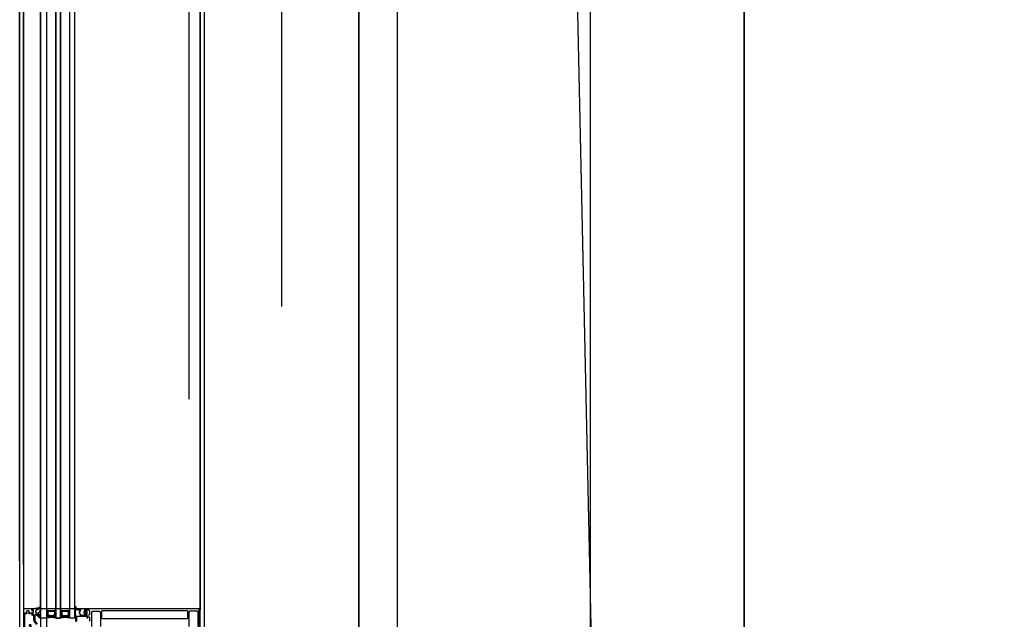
# Model space of a CAD drawing. Header units: millimetres. Extents: x 373037 to 682063, y 76092 to 274210.
# Tile 122 of 256: x 655037 to 656314, y 259051 to 259830. Entities that reach past the tile are written whole.
import ezdxf

# ---------------------------------------------------------------- set-up
doc = ezdxf.new("R2010")
doc.units = ezdxf.units.MM
doc.header["$LTSCALE"] = 100
for name, pattern in [('CK_ČERCHOVANÁ 50', [6, 3, -1.5, 0, -1.5]), ('ČERCHOVANÁ', [25.4, 12.7, -6.35, 0, -6.35]), ('ČÁRKOVANÁ', [19.05, 12.7, -6.35]), ('ČÁRKOVANÁ01-01', [2, 1, -1])]:
    doc.linetypes.add(name, pattern=pattern)
doc.layers.get('0').update_dxf_attribs({"linetype": 'CONTINUOUS'})
doc.layers.add('PUDORYS', color=253, linetype='CONTINUOUS')

# ---------------------------------------------------------------- blocks, each defined once
blk = doc.blocks.new('284336')
for points in [[(-0.7, -9.6), (-10, -9.6, 0.414511), (-10.5, -10.1), (-10.5, -15.5, -1), (-11.7, -15.5), (-11.7, -9.6), (-12.7, -8.9, -0.668884), (-12.6, -8.2), (-12, -8, 0.766384), (-12, -7.2), (-12.6, -7, -0.76831), (-12.6, -6.2), (-12, -6, 0.766384), (-12, -5.2), (-12.6, -5, -0.76831), (-12.6, -4.2), (-12, -4, 0.766384), (-12, -3.2), (-12.6, -3, -0.877523), (-12.5, -2.2), (-12.1, -2.2, 0.698129), (-11.8, -1.5, -0.220231), (-12.9, 0.8), (-12.9, 3.5, -0.157143), (-12.8, 3.7), (-12.7, 3.4, -0.067482), (-12.5, 2.5, 0.393136), (-8.7, -1), (-6.1, -1, -0.414214), (-5.6, -1.5), (-5.6, -2.2, -0.267949), (-5.9, -2.6), (-6.4, -2.9, 0.267949), (-6.6, -3.4), (-6.6, -5.8, 0.267949), (-6.4, -6.3), (-5.9, -6.6, -0.267949), (-5.6, -7), (-5.6, -8.1, 0.414215), (-5.1, -8.6), (-0.4, -8.6), (-0.4, -9.3, -0.414212), (-0.7, -9.6)], [(-0.4, 0), (-0.4, -2, 0.990243), (-0.4, -3), (0.9, -3, 0.414214), (1.2, -2.7), (1.2, -2.6, -0.668123), (1.7, -2.4), (2.7, -3.4, -0.199004), (2.9, -3.8), (2.9, -5.4, -0.199038), (2.7, -5.8), (1.7, -6.8, -0.668191), (1.2, -6.6), (1.2, -6.5, 0.414214), (0.9, -6.2), (-0.4, -6.2, 0.990269), (-0.4, -7.2), (-0.4, -8.6), (-5.1, -8.6, -0.414215), (-5.6, -8.1), (-5.6, -7, 0.267949), (-5.8, -6.6), (-6.3, -6.3, -0.267949), (-6.6, -5.8), (-6.6, -3.4, -0.267949), (-6.3, -3), (-5.8, -2.7, 0.267949), (-5.6, -2.2), (-5.6, -1.5, 0.414214), (-6.1, -1), (-8.7, -1, -0.393156), (-12.5, 2.5, 0.067572), (-12.7, 3.4), (-12.8, 3.7, -0.637545), (-12.1, 3.5), (-11.9, 2.5, 0.344315), (-10.1, 0.9), (0, 0.4, -0.406913), (0.4, 0), (-0.4, 0)], [(1.7, -4.3, 0.414235), (1.2, -3.8), (-0.7, -3.8, 0.414214), (-1.2, -4.3), (-1.2, -4.9, 0.414214), (-0.7, -5.4), (1.2, -5.4, 0.414235), (1.7, -4.9), (1.7, -4.3)]]:
    blk.add_lwpolyline(points, format="xyb", close=True)
blk = doc.blocks.new('433270')
blk.add_lwpolyline([(1, 0, 0.414364), (0, -1), (0, -1.4, 0.255924), (0.2, -1.8, -0.547723), (0.2, -3.2, 0.255924), (0, -3.6), (0, -14.6, 0.414214), (0.3, -14.9), (1.2, -14.9, 0.414214), (1.7, -14.4), (1.7, -10.3, -0.414214), (2, -10), (6, -10, 0.414248), (7, -9), (7, -7.7, 0.414179), (6.5, -7.2), (5.7, -7.2, 0.414232), (5.4, -7.5), (5.4, -8.2, -0.414198), (5.1, -8.5), (2.8, -8.5, -0.414204), (1.8, -7.5), (1.8, -4.5, -0.147432), (2, -3.9, 0.147461), (2.4, -2.5), (2.4, -2.3, -0.414214), (2.9, -1.8), (21.9, -1.8, -0.668178), (22.2, -2.7), (22.2, -2.7, 1), (21.6, -3.3), (21.5, -3.4, 0.198912), (21.4, -3.7), (21.4, -4, 0.414214), (22.1, -4.7), (22.4, -4.7, 0.576988), (22.6, -4.3, -0.311246), (24.6, -4.3, 0.576988), (24.8, -4.7), (25.3, -4.7, -0.260065), (25.3, -6.6), (24.8, -6.6, 0.576988), (24.6, -7.1, -0.311246), (22.6, -7.1, 0.576988), (22.4, -6.6), (22.1, -6.6, 0.414214), (21.4, -7.3), (21.4, -7.6, 0.267949), (21.6, -8), (21.9, -8.2, -0.637047), (21.7, -10), (19.8, -10.7, 0.315299), (19.5, -11.2), (19.5, -11.5, 0.520567), (20.2, -12), (22.8, -11, -0.520567), (23.5, -11.5), (23.5, -12.5, 0.414062), (24, -13), (25, -13, 0.414186), (25.5, -12.5), (25.5, -11.5, -0.414182), (26, -11), (27, -11, 0.414214), (27.5, -10.5), (27.5, -0.5, 0.414214), (27, 0), (1, 0)], format="xyb", close=True)
blk = doc.blocks.new('284325')
for points in [[(0.8, -5.2, -0.560316), (0.9, -4.7), (1.9, -4.4, 0.3153), (2.1, -4.1), (2.1, -1.9, 0.451558), (1.8, -1.6), (0.9, -1.7, -0.399586), (0.6, -1.5), (0.3, -0.1, -0.415977), (0.5, 0.3, 0.024107), (6.1, 1.2, 0.076636), (9, 2.3, -0.577615), (10.8, 1.3), (10, 1.4, 0.283171), (9.1, 0.9, -0.168429), (7.1, -0.7), (5.9, -1.2, 0.315302), (5.2, -2.1), (5.2, -4.2, 0.269719), (6.8, -6.8, -0.194797), (10.2, -11.5, -0.342663), (9.2, -11.2, 0.119207), (5.4, -7.6, 0.578571), (3.6, -8.6), (3.6, -11.8, 0.176415), (6.2, -18.7, -1), (5.2, -19.5, -0.176415), (2.4, -11.8), (2.4, -8.9, 0.208286), (0.8, -5.2)], [(9, -6.7), (10.3, -8.8, -0.134555), (10.8, -10.6, -0.339795), (10.2, -11.5, 0.194788), (6.8, -6.8, -0.269736), (5.2, -4.2), (5.2, -2.1, -0.315302), (5.9, -1.2), (7.1, -0.7, 0.168429), (9.1, 0.9, -0.283167), (10, 1.4), (10.8, 1.3), (10.8, -0.7, -0.070852), (10.7, -1.3), (9.9, -3.9, -0.241839), (9.1, -4.8), (7.9, -5.2, 0.836024), (8.1, -6.2), (8.1, -6.2, -0.255349), (9, -6.7)]]:
    blk.add_lwpolyline(points, format="xyb", close=True)

msp = doc.modelspace()

# ---------------------------------------------------------------- linework, layer by layer
at = {"layer": 'PUDORYS', "color": 252, "linetype": 'ČERCHOVANÁ', "ltscale": 25, "true_color": 0x939598}
msp.add_line((655776.6, 274209.6), (655776.6, 249134.9), dxfattribs=at)
at = {"layer": 'PUDORYS', "color": 252, "linetype": 'CK_ČERCHOVANÁ 50', "ltscale": 50, "true_color": 0x939598}
for p, q in [((655476.6, 249832.2), (655476.6, 273032.2)), ((655976.6, 261132.2), (655976.6, 256932.2))]:
    msp.add_line(p, q, dxfattribs=at)
at = {"layer": 'PUDORYS', "color": 252, "linetype": 'ČÁRKOVANÁ01-01', "ltscale": 200, "true_color": 0x939598}
msp.add_line((655976.6, 249832.2), (655476.6, 273032.2), dxfattribs=at)
at = {"layer": 'PUDORYS', "color": 252, "ltscale": 20, "true_color": 0x939598}
for p, q in [((655976.6, 250032.2), (655976.6, 272832.2)), ((655476.6, 256889.7), (655476.6, 261194.7))]:
    msp.add_line(p, q, dxfattribs=at)
at = {"layer": 'PUDORYS', "color": 252, "ltscale": 5, "true_color": 0x939598}
msp.add_line((655526.6, 250082.2), (655526.6, 272782.2), dxfattribs=at)
at = {"layer": 'PUDORYS', "color": 252, "true_color": 0x939598}
for p, q in [((655270.6, 261175.7), (655270.6, 259063.7)), ((655063.6, 259052.7), (655063.6, 260240.3)), ((655071.6, 260240.3), (655071.6, 259052.7)), ((655083.6, 259052.7), (655083.6, 260240.3)), ((655089.6, 260240.3), (655089.6, 259052.7)), ((655101.6, 259052.7), (655101.6, 260240.3)), ((655107.6, 260240.3), (655107.6, 259052.7)), ((655063.6, 259058.2), (655063.6, 259011.7)), ((655071.6, 259052.7), (655063.6, 259052.7)), ((655089.6, 259052.7), (655083.6, 259052.7)), ((655107.6, 259052.7), (655101.6, 259052.7))]:
    msp.add_line(p, q, dxfattribs=at)
at = {"layer": 'PUDORYS', "color": 252, "ltscale": 15, "true_color": 0x939598}
for points in [[(655036.6, 249592.2), (681616.6, 249592.2), (681616.6, 273272.2), (655036.6, 273272.2)], [(681611.6, 273267.2), (655041.6, 273267.2), (655041.6, 249597.2), (681611.6, 249597.2)], [(655063.6, 249619.2), (681589.6, 249619.2), (681589.6, 273245.2), (655063.6, 273245.2)], [(681581.6, 273237.2), (655071.6, 273237.2), (655071.6, 249627.2), (681581.6, 249627.2)], [(655270.6, 273038.2), (681383.2, 273038.2), (681383.2, 249826.2), (655270.6, 249826.2)], [(681376.6, 249832.2), (655276.6, 249832.2), (655276.6, 273032.2), (681376.6, 273032.2)], [(655083.6, 259052.7), (655089.6, 259052.7), (655089.6, 260240.3), (655083.6, 260240.3)], [(655101.6, 260240.3), (655107.6, 260240.3), (655107.6, 259052.7), (655101.6, 259052.7)], [(655041.6, 258999.7), (655269.6, 258999.7), (655269.6, 259064.7), (655041.6, 259064.7)]]:
    msp.add_lwpolyline(points, close=True, dxfattribs=at)
at = {"layer": 'PUDORYS', "color": 252, "linetype": 'ČÁRKOVANÁ', "ltscale": 5, "true_color": 0x939598}
for points in [[(681606.6, 249602.2), (655036.6, 249602.2), (655036.6, 273272.2), (681606.6, 273272.2)], [(681611.6, 249597.2), (655041.6, 249597.2), (655041.6, 273267.2), (681611.6, 273267.2)], [(681396.6, 249812.2), (655256.6, 249812.2), (655256.6, 273052.2), (681396.6, 273052.2)], [(681276.6, 249932.2), (655376.6, 249932.2), (655376.6, 272932.2), (681276.6, 272932.2)]]:
    msp.add_lwpolyline(points, close=True, dxfattribs=at)
at = {"layer": 'PUDORYS', "color": 252, "true_color": 0x939598}
for points in [[(681376.6, 249832.2), (655276.6, 249832.2), (655276.6, 273032.2), (681376.6, 273032.2)], [(681176.6, 250032.2), (655476.6, 250032.2), (655476.6, 272832.2), (681176.6, 272832.2)], [(655082.6, 259062.7), (655082.6, 259056.7), (655080.6, 259054.7), (655074.6, 259054.7), (655072.6, 259056.7), (655072.6, 259062.7), (655077.1, 259062.7), (655077.1, 259062.2), (655078.1, 259062.2), (655078.1, 259062.7)], [(655073.6, 259061.7), (655081.6, 259061.7), (655081.6, 259057.1), (655080.2, 259055.7), (655075.2, 259055.7), (655073.6, 259057.1)], [(655100.6, 259062.7), (655100.6, 259056.7), (655098.6, 259054.7), (655092.6, 259054.7), (655090.6, 259056.7), (655090.6, 259062.7), (655095.1, 259062.7), (655095.1, 259062.2), (655096.1, 259062.2), (655096.1, 259062.7)], [(655091.6, 259061.7), (655099.6, 259061.7), (655099.6, 259057.1), (655098.2, 259055.7), (655093.2, 259055.7), (655091.6, 259057.1)]]:
    msp.add_lwpolyline(points, close=True, dxfattribs=at)
at = {"layer": 'PUDORYS', "color": 252, "ltscale": 5, "true_color": 0x939598}
msp.add_lwpolyline([(655476.6, 250032.2), (681176.6, 250032.2), (681176.6, 272832.2), (655476.6, 272832.2)], close=True, dxfattribs=at)
at = {"layer": 'PUDORYS', "color": 252, "true_color": 0x939598}
for points in [[(655270.6, 259038.2), (655270.6, 259063.7, 0.414214), (655269.6, 259064.7), (655269.6, 259064.7), (655121.1, 259064.7, 0.414214), (655120.6, 259064.2), (655120.6, 259062.9, 0.41422), (655121.1, 259062.4), (655121.6, 259062.4), (655121.6, 259063.4), (655126.1, 259063.4, -0.414214), (655127.1, 259062.4), (655127.1, 259057.7, -0.414214), (655126.1, 259056.7), (655121.6, 259056.7), (655121.6, 259058.4), (655121.1, 259058.4, 0.414201), (655120.6, 259057.9), (655120.6, 259055.9, 0.414214), (655121.1, 259055.4), (655123.3, 259055.4, -0.414214), (655123.8, 259054.9), (655123.8, 259053.1), (655125, 259053.1), (655125, 259054.3), (655126.8, 259054.3, -0.414214), (655127.1, 259054), (655127.1, 259048.7, -0.414167)], [(655130.1, 259041.8), (655130.1, 259060.2, -0.414214), (655131.6, 259061.7), (655135.1, 259061.7, -0.399985), (655136.1, 259061.7), (655139.8, 259061.7, -0.414214), (655141.3, 259060.2), (655141.3, 259041.8, 0.13165)], [(655256.4, 259041.8), (655256.4, 259060.7, -0.414232), (655257.9, 259062.2), (655261.6, 259062.2, -0.399985), (655262.6, 259062.2), (655266.1, 259062.2, -0.414232), (655267.6, 259060.7), (655267.6, 259041.8, 0.116937)]]:
    msp.add_lwpolyline(points, format="xyb", dxfattribs=at)
msp.add_lwpolyline([(655143.8, 259062.6), (655253.9, 259062.6, -0.414214), (655254.4, 259062.1), (655254.4, 259052.4, -0.414214), (655253.9, 259051.9), (655143.8, 259051.9, -0.414214), (655143.3, 259052.4), (655143.3, 259062.1, -0.414214), (655143.8, 259062.6)], format="xyb", close=True, dxfattribs=at)
for centre, radius, start, end in [((655072.1, 259060.5), 0.596, 213.0366, 326.9634), ((655072.1, 259060.2), 0.596, 213.0366, 326.9634), ((655072.1, 259059.9), 0.596, 213.0366, 326.9634), ((655072.1, 259059.6), 0.596, 213.0366, 326.9634), ((655072.1, 259059.3), 0.596, 213.0366, 326.9634), ((655072.1, 259059.1), 0.596, 213.0366, 326.9634), ((655072.1, 259058.8), 0.596, 213.0366, 326.9634), ((655072.1, 259058.5), 0.596, 213.0366, 326.9634), ((655072.1, 259058.2), 0.596, 213.0366, 326.9634), ((655072.1, 259057.9), 0.596, 213.0366, 326.9634), ((655072.1, 259057.6), 0.596, 213.0366, 326.9634), ((655072.1, 259057.3), 0.596, 213.0366, 326.9634), ((655072.1, 259057), 0.596, 213.0366, 326.9634), ((655072.3, 259057), 0.879, 223.5036, 316.0051), ((655072.4, 259057.1), 1.26, 231.5004, 308.0344), ((655072.6, 259057.2), 1.71, 237.3143, 302.7051), ((655072.7, 259057.5), 2.25, 241.5972, 298.4727), ((655072.9, 259057.8), 2.9, 244.7048, 294.6933), ((655073, 259058.2), 3.55, 247.591, 292.7062), ((655082.3, 259058.2), 3.55, 247.2938, 292.409), ((655082.4, 259057.8), 2.9, 245.3067, 295.2952), ((655082.6, 259057.5), 2.25, 241.5273, 298.4028), ((655082.7, 259057.2), 1.71, 237.2949, 302.6857), ((655082.9, 259057.1), 1.26, 231.9656, 308.4996), ((655083, 259057), 0.879, 223.9949, 316.4964), ((655083.1, 259060.5), 0.596, 213.0366, 326.9634), ((655083.1, 259060.2), 0.596, 213.0366, 326.9634), ((655083.1, 259059.9), 0.596, 213.0366, 326.9634), ((655083.1, 259059.6), 0.596, 213.0366, 326.9634), ((655083.1, 259059.3), 0.596, 213.0366, 326.9634), ((655083.1, 259059.1), 0.596, 213.0366, 326.9634), ((655083.1, 259058.8), 0.596, 213.0366, 326.9634), ((655083.1, 259058.5), 0.596, 213.0366, 326.9634), ((655083.1, 259058.2), 0.596, 213.0366, 326.9634), ((655083.1, 259057.9), 0.596, 213.0366, 326.9634), ((655083.1, 259057.6), 0.596, 213.0366, 326.9634), ((655083.1, 259057.3), 0.596, 213.0366, 326.9634), ((655083.1, 259057), 0.596, 213.0366, 326.9634), ((655090.1, 259060.5), 0.596, 213.0366, 326.9634), ((655090.1, 259060.2), 0.596, 213.0366, 326.9634), ((655090.1, 259059.9), 0.596, 213.0366, 326.9634), ((655090.1, 259059.6), 0.596, 213.0366, 326.9634), ((655090.1, 259059.3), 0.596, 213.0366, 326.9634), ((655090.1, 259059.1), 0.596, 213.0366, 326.9634), ((655090.1, 259058.8), 0.596, 213.0366, 326.9634), ((655090.1, 259058.5), 0.596, 213.0366, 326.9634), ((655090.1, 259058.2), 0.596, 213.0366, 326.9634), ((655090.1, 259057.9), 0.596, 213.0366, 326.9634), ((655090.1, 259057.6), 0.596, 213.0366, 326.9634), ((655090.1, 259057.3), 0.596, 213.0366, 326.9634), ((655090.1, 259057), 0.596, 213.0366, 326.9634), ((655090.3, 259057), 0.879, 223.5036, 316.0051), ((655090.4, 259057.1), 1.26, 231.5004, 308.0344), ((655090.6, 259057.2), 1.71, 237.3143, 302.7051), ((655090.7, 259057.5), 2.25, 241.5972, 298.4727), ((655090.9, 259057.8), 2.9, 244.7048, 294.6933), ((655091, 259058.2), 3.55, 247.591, 292.7062), ((655100.3, 259058.2), 3.55, 247.2938, 292.409), ((655100.4, 259057.8), 2.9, 245.3067, 295.2952), ((655100.6, 259057.5), 2.25, 241.5273, 298.4028), ((655100.7, 259057.2), 1.71, 237.2949, 302.6857), ((655100.9, 259057.1), 1.26, 231.9656, 308.4996), ((655101, 259057), 0.879, 223.9949, 316.4964), ((655101.1, 259060.5), 0.596, 213.0366, 326.9634), ((655101.1, 259060.2), 0.596, 213.0366, 326.9634), ((655101.1, 259059.9), 0.596, 213.0366, 326.9634), ((655101.1, 259059.6), 0.596, 213.0366, 326.9634), ((655101.1, 259059.3), 0.596, 213.0366, 326.9634), ((655101.1, 259059.1), 0.596, 213.0366, 326.9634), ((655101.1, 259058.8), 0.596, 213.0366, 326.9634), ((655101.1, 259058.5), 0.596, 213.0366, 326.9634), ((655101.1, 259058.2), 0.596, 213.0366, 326.9634), ((655101.1, 259057.9), 0.596, 213.0366, 326.9634), ((655101.1, 259057.6), 0.596, 213.0366, 326.9634), ((655101.1, 259057.3), 0.596, 213.0366, 326.9634), ((655101.1, 259057), 0.596, 213.0366, 326.9634), ((655077.6, 259030.8), 22.7, 74.6728, 105.3272), ((655095.6, 259030.8), 22.7, 74.6728, 105.3272)]:
    msp.add_arc(centre, radius, start, end, dxfattribs=at)

# ---------------------------------------------------------------- block references
for name, p in [('284325', (655052.5, 259064.7)), ('284336', (655121, 259064.7))]:
    msp.add_blockref(name, p, dxfattribs=at)
at = {"layer": 'PUDORYS', "color": 252, "true_color": 0x939598, "rotation": 90}
msp.add_blockref('433270', (655041.6, 259037.2), dxfattribs=at)

doc.saveas('drawing.dxf')
